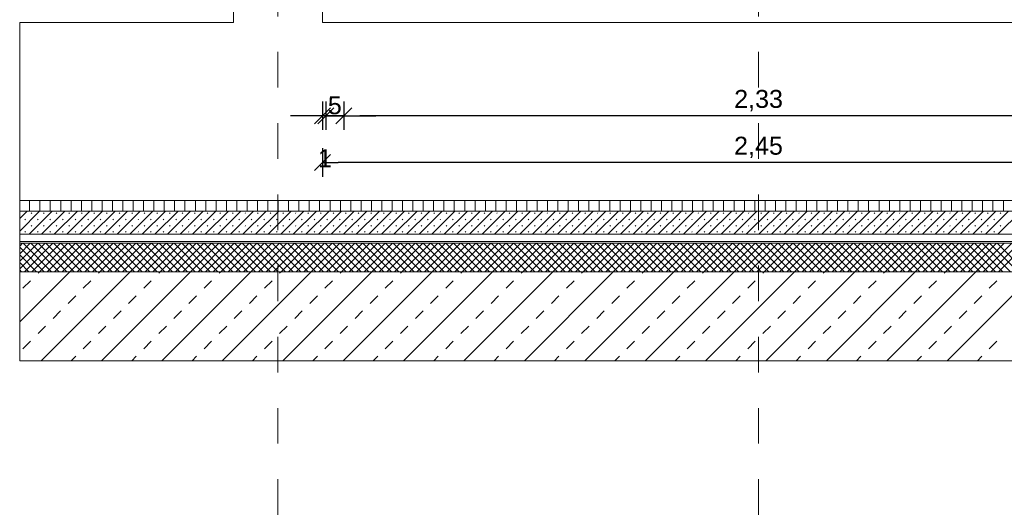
# Model space of a CAD drawing. Header units: metres. Extents: x 69 to 122.5, y -21.4 to -4.6.
# Tile 144 of 250: x 71.4 to 74.2, y -10.8 to -9.5. Entities that reach past the tile are written whole.
import ezdxf

# ---------------------------------------------------------------- set-up
doc = ezdxf.new("R2010")
doc.units = ezdxf.units.M
doc.header["$LTSCALE"] = 0.02
doc.linetypes.add('Dash Style-25', pattern=[1.2, 0.4, -0.8])
doc.layers.get('0').update_dxf_attribs({"lineweight": 25})
for name, color, linetype, lineweight in [('013_Beton und Stahlbetonarbeiten-330 Außenwände', 7, 'Continuous', 25), ('013_Beton und Stahlbetonarbeiten-allg.', 7, 'Continuous', 13), ('025_Estricharbeiten-350 Dämmung', 7, 'Continuous', 9), ('025_Estricharbeiten-350 Estrich', 7, 'Continuous', 9), ('025_Estricharbeiten-350 FbHz', 7, 'Continuous', 9), ('028_Parkettarbeiten-350 Stäbchenparkett', 7, 'Continuous', 9), ('032_Metallarbeiten-Bemassung 1_20', 7, 'Continuous', 9), ('032_Metallarbeiten-Fenster', 7, 'Continuous', 5)]:
    doc.layers.add(name, color=color, linetype=linetype, lineweight=lineweight)
doc.styles.add('Arial', font='arial.ttf')

msp = doc.modelspace()

# ---------------------------------------------------------------- linework, layer by layer
at = {"color": 0, "linetype": 'Continuous', "lineweight": 15}
for p, q in [((72.2675, -9.7175), (72.2225, -9.7625)), ((72.2325, -9.7625), (72.2775, -9.7175)), ((72.2775, -9.7175), (72.2325, -9.7625)), ((72.2825, -9.7625), (72.3275, -9.7175)), ((72.2825, -9.7625), (72.3275, -9.7175)), ((72.2225, -9.8939), (72.2675, -9.849))]:
    msp.add_line(p, q, dxfattribs=at)
at = {"color": 0, "linetype": 'ByBlock', "lineweight": -2}
for p, q in [((72.245, -9.74), (72.2001, -9.74)), ((72.255, -9.74), (72.2101, -9.74)), ((72.255, -9.74), (72.2999, -9.74)), ((72.305, -9.74), (72.3499, -9.74)), ((72.305, -9.74), (72.3499, -9.74)), ((72.245, -9.8715), (72.2899, -9.8715))]:
    msp.add_line(p, q, dxfattribs=at)
at = {"layer": '013_Beton und Stahlbetonarbeiten-330 Außenwände', "lineweight": 18}
for points in [[(71.3946, -9.4781), (71.3946, -10.1781), (75.5575, -10.1781), (75.5575, -9.4781), (74.945, -9.4781), (74.945, -6.9781), (75.5575, -6.9781), (75.5575, -6.7281), (71.3946, -6.7281), (71.3946, -6.9781), (71.995, -6.9781), (71.995, -9.4781)], [(74.695, -9.4781), (72.245, -9.4781), (72.245, -6.9781), (74.695, -6.9781)]]:
    msp.add_lwpolyline(points, close=True, dxfattribs=at)
at = {"layer": '013_Beton und Stahlbetonarbeiten-allg.', "color": 251, "linetype": 'Continuous', "lineweight": 5, "true_color": 0x555555}
for p, q in [((71.5351, -10.1781), (71.3946, -10.3186)), ((71.7048, -10.1781), (71.4548, -10.4281)), ((71.8745, -10.1781), (71.6245, -10.4281)), ((72.0442, -10.1781), (71.7942, -10.4281)), ((72.2139, -10.1781), (71.9639, -10.4281)), ((72.3836, -10.1781), (72.1336, -10.4281)), ((72.5533, -10.1781), (72.3033, -10.4281)), ((72.7231, -10.1781), (72.4731, -10.4281)), ((72.8928, -10.1781), (72.6428, -10.4281)), ((73.0625, -10.1781), (72.8125, -10.4281)), ((73.2322, -10.1781), (72.9822, -10.4281)), ((73.4019, -10.1781), (73.1519, -10.4281)), ((73.5716, -10.1781), (73.3216, -10.4281)), ((73.7413, -10.1781), (73.4913, -10.4281)), ((73.911, -10.1781), (73.661, -10.4281)), ((74.0807, -10.1781), (73.8307, -10.4281)), ((74.2504, -10.1781), (74.0004, -10.4281))]:
    msp.add_line(p, q, dxfattribs=at)
at = {"layer": '013_Beton und Stahlbetonarbeiten-allg.', "color": 251, "linetype": 'Continuous', "lineweight": 9, "true_color": 0x555555}
for p, q in [((71.4461, -10.1823), (71.4503, -10.1781)), ((71.6158, -10.1823), (71.62, -10.1781)), ((71.7855, -10.1823), (71.7897, -10.1781)), ((71.9552, -10.1823), (71.9594, -10.1781)), ((72.1249, -10.1823), (72.1291, -10.1781)), ((72.2946, -10.1823), (72.2988, -10.1781)), ((72.4643, -10.1823), (72.4685, -10.1781)), ((72.634, -10.1823), (72.6382, -10.1781)), ((72.8037, -10.1823), (72.8079, -10.1781)), ((72.9734, -10.1823), (72.9776, -10.1781)), ((73.1431, -10.1823), (73.1473, -10.1781)), ((73.3128, -10.1823), (73.317, -10.1781)), ((73.4825, -10.1823), (73.4867, -10.1781)), ((73.6522, -10.1823), (73.6564, -10.1781)), ((73.8219, -10.1823), (73.8261, -10.1781)), ((73.9917, -10.1823), (73.9958, -10.1781)), ((71.4036, -10.2248), (71.4249, -10.2036)), ((71.5733, -10.2248), (71.5946, -10.2036)), ((71.7431, -10.2248), (71.7643, -10.2036)), ((71.9128, -10.2248), (71.934, -10.2036)), ((72.0825, -10.2248), (72.1037, -10.2036)), ((72.2522, -10.2248), (72.2734, -10.2036)), ((72.4219, -10.2248), (72.4431, -10.2036)), ((72.5916, -10.2248), (72.6128, -10.2036)), ((72.7613, -10.2248), (72.7825, -10.2036)), ((72.931, -10.2248), (72.9522, -10.2036)), ((73.1007, -10.2248), (73.1219, -10.2036)), ((73.2704, -10.2248), (73.2916, -10.2036)), ((73.4401, -10.2248), (73.4613, -10.2036)), ((73.6098, -10.2248), (73.631, -10.2036)), ((73.7795, -10.2248), (73.8007, -10.2036)), ((73.9492, -10.2248), (73.9704, -10.2036)), ((74.1189, -10.2248), (74.1401, -10.2036)), ((71.5309, -10.2672), (71.5521, -10.246)), ((71.7006, -10.2672), (71.7218, -10.246)), ((71.8703, -10.2672), (71.8915, -10.246)), ((72.04, -10.2672), (72.0613, -10.246)), ((72.2097, -10.2672), (72.231, -10.246)), ((72.3795, -10.2672), (72.4007, -10.246)), ((72.5492, -10.2672), (72.5704, -10.246)), ((72.7189, -10.2672), (72.7401, -10.246)), ((72.8886, -10.2672), (72.9098, -10.246)), ((73.0583, -10.2672), (73.0795, -10.246)), ((73.228, -10.2672), (73.2492, -10.246)), ((73.3977, -10.2672), (73.4189, -10.246)), ((73.5674, -10.2672), (73.5886, -10.246)), ((73.7371, -10.2672), (73.7583, -10.246)), ((73.9068, -10.2672), (73.928, -10.246)), ((74.0765, -10.2672), (74.0977, -10.246)), ((71.4885, -10.3096), (71.5097, -10.2884)), ((71.6582, -10.3096), (71.6794, -10.2884)), ((71.8279, -10.3096), (71.8491, -10.2884)), ((71.9976, -10.3096), (72.0188, -10.2884)), ((72.1673, -10.3096), (72.1885, -10.2884)), ((72.337, -10.3096), (72.3582, -10.2884)), ((72.5067, -10.3096), (72.5279, -10.2884)), ((72.6764, -10.3096), (72.6976, -10.2884)), ((72.8461, -10.3096), (72.8674, -10.2884)), ((73.0158, -10.3096), (73.0371, -10.2884)), ((73.1856, -10.3096), (73.2068, -10.2884)), ((73.3553, -10.3096), (73.3765, -10.2884)), ((73.525, -10.3096), (73.5462, -10.2884)), ((73.6947, -10.3096), (73.7159, -10.2884)), ((73.8644, -10.3096), (73.8856, -10.2884)), ((74.0341, -10.3096), (74.0553, -10.2884)), ((71.4461, -10.352), (71.4673, -10.3308)), ((71.6158, -10.352), (71.637, -10.3308)), ((71.7855, -10.352), (71.8067, -10.3308)), ((71.9552, -10.352), (71.9764, -10.3308)), ((72.1249, -10.352), (72.1461, -10.3308)), ((72.2946, -10.352), (72.3158, -10.3308)), ((72.4643, -10.352), (72.4855, -10.3308)), ((72.634, -10.352), (72.6552, -10.3308)), ((72.8037, -10.352), (72.8249, -10.3308)), ((72.9734, -10.352), (72.9946, -10.3308)), ((73.1431, -10.352), (73.1643, -10.3308)), ((73.3128, -10.352), (73.334, -10.3308)), ((73.4825, -10.352), (73.5037, -10.3308)), ((73.6522, -10.352), (73.6735, -10.3308)), ((73.8219, -10.352), (73.8432, -10.3308)), ((73.9917, -10.352), (74.0129, -10.3308)), ((71.4036, -10.3945), (71.4249, -10.3733)), ((71.5733, -10.3945), (71.5946, -10.3733)), ((71.7431, -10.3945), (71.7643, -10.3733)), ((71.9128, -10.3945), (71.934, -10.3733)), ((72.0825, -10.3945), (72.1037, -10.3733)), ((72.2522, -10.3945), (72.2734, -10.3733)), ((72.4219, -10.3945), (72.4431, -10.3733)), ((72.5916, -10.3945), (72.6128, -10.3733)), ((72.7613, -10.3945), (72.7825, -10.3733)), ((72.931, -10.3945), (72.9522, -10.3733)), ((73.1007, -10.3945), (73.1219, -10.3733)), ((73.2704, -10.3945), (73.2916, -10.3733)), ((73.4401, -10.3945), (73.4613, -10.3733)), ((73.6098, -10.3945), (73.631, -10.3733)), ((73.7795, -10.3945), (73.8007, -10.3733)), ((73.9492, -10.3945), (73.9704, -10.3733)), ((74.1189, -10.3945), (74.1401, -10.3733)), ((71.5397, -10.4281), (71.5521, -10.4157)), ((71.7094, -10.4281), (71.7218, -10.4157)), ((71.8791, -10.4281), (71.8915, -10.4157)), ((72.0488, -10.4281), (72.0613, -10.4157)), ((72.2185, -10.4281), (72.231, -10.4157)), ((72.3882, -10.4281), (72.4007, -10.4157)), ((72.5579, -10.4281), (72.5704, -10.4157)), ((72.7276, -10.4281), (72.7401, -10.4157)), ((72.8973, -10.4281), (72.9098, -10.4157)), ((73.067, -10.4281), (73.0795, -10.4157)), ((73.2367, -10.4281), (73.2492, -10.4157)), ((73.4064, -10.4281), (73.4189, -10.4157)), ((73.5761, -10.4281), (73.5886, -10.4157)), ((73.7458, -10.4281), (73.7583, -10.4157)), ((73.9156, -10.4281), (73.928, -10.4157)), ((74.0853, -10.4281), (74.0977, -10.4157))]:
    msp.add_line(p, q, dxfattribs=at)
at = {"layer": '013_Beton und Stahlbetonarbeiten-allg.', "color": 7, "linetype": 'Continuous', "lineweight": 18}
msp.add_lwpolyline([(71.3946, -10.1781), (71.3946, -10.4281), (75.5575, -10.4281), (75.5575, -10.1781)], close=True, dxfattribs=at)
at = {"layer": '025_Estricharbeiten-350 Dämmung', "color": 9, "linetype": 'Continuous', "lineweight": 5, "true_color": 0xb9b9b9}
for p, q in [((71.4666, -10.0981), (71.3946, -10.1701)), ((71.4454, -10.0981), (71.3946, -10.1489)), ((71.4242, -10.0981), (71.3946, -10.1277)), ((71.403, -10.0981), (71.3946, -10.1065)), ((71.3946, -10.1097), (71.4631, -10.1781)), ((71.4043, -10.0981), (71.4843, -10.1781)), ((71.4878, -10.0981), (71.4078, -10.1781)), ((71.4255, -10.0981), (71.5055, -10.1781)), ((71.509, -10.0981), (71.429, -10.1781)), ((71.4467, -10.0981), (71.5267, -10.1781)), ((71.5303, -10.0981), (71.4503, -10.1781)), ((71.4679, -10.0981), (71.5479, -10.1781)), ((71.5515, -10.0981), (71.4715, -10.1781)), ((71.4892, -10.0981), (71.5692, -10.1781)), ((71.5727, -10.0981), (71.4927, -10.1781)), ((71.5104, -10.0981), (71.5904, -10.1781)), ((71.5939, -10.0981), (71.5139, -10.1781)), ((71.5316, -10.0981), (71.6116, -10.1781)), ((71.6151, -10.0981), (71.5351, -10.1781)), ((71.5528, -10.0981), (71.6328, -10.1781)), ((71.6363, -10.0981), (71.5563, -10.1781)), ((71.574, -10.0981), (71.654, -10.1781)), ((71.6575, -10.0981), (71.5775, -10.1781)), ((71.5952, -10.0981), (71.6752, -10.1781)), ((71.6788, -10.0981), (71.5988, -10.1781)), ((71.6164, -10.0981), (71.6964, -10.1781)), ((71.7, -10.0981), (71.62, -10.1781)), ((71.6376, -10.0981), (71.7176, -10.1781)), ((71.7212, -10.0981), (71.6412, -10.1781)), ((71.6589, -10.0981), (71.7389, -10.1781)), ((71.7424, -10.0981), (71.6624, -10.1781)), ((71.6801, -10.0981), (71.7601, -10.1781)), ((71.7636, -10.0981), (71.6836, -10.1781)), ((71.7013, -10.0981), (71.7813, -10.1781)), ((71.7848, -10.0981), (71.7048, -10.1781)), ((71.7225, -10.0981), (71.8025, -10.1781)), ((71.806, -10.0981), (71.726, -10.1781)), ((71.7437, -10.0981), (71.8237, -10.1781)), ((71.8272, -10.0981), (71.7472, -10.1781)), ((71.7649, -10.0981), (71.8449, -10.1781)), ((71.8485, -10.0981), (71.7685, -10.1781)), ((71.7861, -10.0981), (71.8661, -10.1781)), ((71.8697, -10.0981), (71.7897, -10.1781)), ((71.8074, -10.0981), (71.8874, -10.1781)), ((71.8909, -10.0981), (71.8109, -10.1781)), ((71.8286, -10.0981), (71.9086, -10.1781)), ((71.9121, -10.0981), (71.8321, -10.1781)), ((71.8498, -10.0981), (71.9298, -10.1781)), ((71.9333, -10.0981), (71.8533, -10.1781)), ((71.871, -10.0981), (71.951, -10.1781)), ((71.9545, -10.0981), (71.8745, -10.1781)), ((71.8922, -10.0981), (71.9722, -10.1781)), ((71.9757, -10.0981), (71.8957, -10.1781)), ((71.9134, -10.0981), (71.9934, -10.1781)), ((71.997, -10.0981), (71.917, -10.1781)), ((71.9346, -10.0981), (72.0146, -10.1781)), ((72.0182, -10.0981), (71.9382, -10.1781)), ((71.9558, -10.0981), (72.0358, -10.1781)), ((72.0394, -10.0981), (71.9594, -10.1781)), ((71.9771, -10.0981), (72.0571, -10.1781)), ((72.0606, -10.0981), (71.9806, -10.1781)), ((71.9983, -10.0981), (72.0783, -10.1781)), ((72.0818, -10.0981), (72.0018, -10.1781)), ((72.0195, -10.0981), (72.0995, -10.1781)), ((72.103, -10.0981), (72.023, -10.1781)), ((72.0407, -10.0981), (72.1207, -10.1781)), ((72.1242, -10.0981), (72.0442, -10.1781)), ((72.0619, -10.0981), (72.1419, -10.1781)), ((72.1454, -10.0981), (72.0654, -10.1781)), ((72.0831, -10.0981), (72.1631, -10.1781)), ((72.1667, -10.0981), (72.0867, -10.1781)), ((72.1043, -10.0981), (72.1843, -10.1781)), ((72.1879, -10.0981), (72.1079, -10.1781)), ((72.1256, -10.0981), (72.2056, -10.1781)), ((72.2091, -10.0981), (72.1291, -10.1781)), ((72.1468, -10.0981), (72.2268, -10.1781)), ((72.2303, -10.0981), (72.1503, -10.1781)), ((72.168, -10.0981), (72.248, -10.1781)), ((72.2515, -10.0981), (72.1715, -10.1781)), ((72.1892, -10.0981), (72.2692, -10.1781)), ((72.2727, -10.0981), (72.1927, -10.1781)), ((72.2104, -10.0981), (72.2904, -10.1781)), ((72.2939, -10.0981), (72.2139, -10.1781)), ((72.2316, -10.0981), (72.3116, -10.1781)), ((72.3152, -10.0981), (72.2352, -10.1781)), ((72.2528, -10.0981), (72.3328, -10.1781)), ((72.3364, -10.0981), (72.2564, -10.1781)), ((72.274, -10.0981), (72.354, -10.1781)), ((72.3576, -10.0981), (72.2776, -10.1781)), ((72.2953, -10.0981), (72.3753, -10.1781)), ((72.3788, -10.0981), (72.2988, -10.1781)), ((72.3165, -10.0981), (72.3965, -10.1781)), ((72.4, -10.0981), (72.32, -10.1781)), ((72.3377, -10.0981), (72.4177, -10.1781)), ((72.4212, -10.0981), (72.3412, -10.1781)), ((72.3589, -10.0981), (72.4389, -10.1781)), ((72.4424, -10.0981), (72.3624, -10.1781)), ((72.3801, -10.0981), (72.4601, -10.1781)), ((72.4636, -10.0981), (72.3836, -10.1781)), ((72.4013, -10.0981), (72.4813, -10.1781)), ((72.4849, -10.0981), (72.4049, -10.1781)), ((72.4225, -10.0981), (72.5025, -10.1781)), ((72.5061, -10.0981), (72.4261, -10.1781)), ((72.4437, -10.0981), (72.5237, -10.1781)), ((72.5273, -10.0981), (72.4473, -10.1781)), ((72.465, -10.0981), (72.545, -10.1781)), ((72.5485, -10.0981), (72.4685, -10.1781)), ((72.4862, -10.0981), (72.5662, -10.1781)), ((72.5697, -10.0981), (72.4897, -10.1781)), ((72.5074, -10.0981), (72.5874, -10.1781)), ((72.5909, -10.0981), (72.5109, -10.1781)), ((72.5286, -10.0981), (72.6086, -10.1781)), ((72.6121, -10.0981), (72.5321, -10.1781)), ((72.5498, -10.0981), (72.6298, -10.1781)), ((72.6333, -10.0981), (72.5533, -10.1781)), ((72.571, -10.0981), (72.651, -10.1781)), ((72.6546, -10.0981), (72.5746, -10.1781)), ((72.5922, -10.0981), (72.6722, -10.1781)), ((72.6758, -10.0981), (72.5958, -10.1781)), ((72.6135, -10.0981), (72.6935, -10.1781)), ((72.697, -10.0981), (72.617, -10.1781)), ((72.6347, -10.0981), (72.7147, -10.1781)), ((72.7182, -10.0981), (72.6382, -10.1781)), ((72.6559, -10.0981), (72.7359, -10.1781)), ((72.7394, -10.0981), (72.6594, -10.1781)), ((72.6771, -10.0981), (72.7571, -10.1781)), ((72.7606, -10.0981), (72.6806, -10.1781)), ((72.6983, -10.0981), (72.7783, -10.1781)), ((72.7818, -10.0981), (72.7018, -10.1781)), ((72.7195, -10.0981), (72.7995, -10.1781)), ((72.8031, -10.0981), (72.7231, -10.1781)), ((72.7407, -10.0981), (72.8207, -10.1781)), ((72.8243, -10.0981), (72.7443, -10.1781)), ((72.7619, -10.0981), (72.8419, -10.1781)), ((72.8455, -10.0981), (72.7655, -10.1781)), ((72.7832, -10.0981), (72.8632, -10.1781)), ((72.8667, -10.0981), (72.7867, -10.1781)), ((72.8044, -10.0981), (72.8844, -10.1781)), ((72.8879, -10.0981), (72.8079, -10.1781)), ((72.8256, -10.0981), (72.9056, -10.1781)), ((72.9091, -10.0981), (72.8291, -10.1781)), ((72.8468, -10.0981), (72.9268, -10.1781)), ((72.9303, -10.0981), (72.8503, -10.1781)), ((72.868, -10.0981), (72.948, -10.1781)), ((72.9515, -10.0981), (72.8715, -10.1781)), ((72.8892, -10.0981), (72.9692, -10.1781)), ((72.9728, -10.0981), (72.8928, -10.1781)), ((72.9104, -10.0981), (72.9904, -10.1781)), ((72.994, -10.0981), (72.914, -10.1781)), ((72.9317, -10.0981), (73.0117, -10.1781)), ((73.0152, -10.0981), (72.9352, -10.1781)), ((72.9529, -10.0981), (73.0329, -10.1781)), ((73.0364, -10.0981), (72.9564, -10.1781)), ((72.9741, -10.0981), (73.0541, -10.1781)), ((73.0576, -10.0981), (72.9776, -10.1781)), ((72.9953, -10.0981), (73.0753, -10.1781)), ((73.0788, -10.0981), (72.9988, -10.1781)), ((73.0165, -10.0981), (73.0965, -10.1781)), ((73.1, -10.0981), (73.02, -10.1781)), ((73.0377, -10.0981), (73.1177, -10.1781)), ((73.1213, -10.0981), (73.0413, -10.1781)), ((73.0589, -10.0981), (73.1389, -10.1781)), ((73.1425, -10.0981), (73.0625, -10.1781)), ((73.0801, -10.0981), (73.1601, -10.1781)), ((73.1637, -10.0981), (73.0837, -10.1781)), ((73.1014, -10.0981), (73.1814, -10.1781)), ((73.1849, -10.0981), (73.1049, -10.1781)), ((73.1226, -10.0981), (73.2026, -10.1781)), ((73.2061, -10.0981), (73.1261, -10.1781)), ((73.1438, -10.0981), (73.2238, -10.1781)), ((73.2273, -10.0981), (73.1473, -10.1781)), ((73.165, -10.0981), (73.245, -10.1781)), ((73.2485, -10.0981), (73.1685, -10.1781)), ((73.1862, -10.0981), (73.2662, -10.1781)), ((73.2697, -10.0981), (73.1897, -10.1781)), ((73.2074, -10.0981), (73.2874, -10.1781)), ((73.291, -10.0981), (73.211, -10.1781)), ((73.2286, -10.0981), (73.3086, -10.1781)), ((73.3122, -10.0981), (73.2322, -10.1781)), ((73.2499, -10.0981), (73.3299, -10.1781)), ((73.3334, -10.0981), (73.2534, -10.1781)), ((73.2711, -10.0981), (73.3511, -10.1781)), ((73.3546, -10.0981), (73.2746, -10.1781)), ((73.2923, -10.0981), (73.3723, -10.1781)), ((73.3758, -10.0981), (73.2958, -10.1781)), ((73.3135, -10.0981), (73.3935, -10.1781)), ((73.397, -10.0981), (73.317, -10.1781)), ((73.3347, -10.0981), (73.4147, -10.1781)), ((73.4182, -10.0981), (73.3382, -10.1781)), ((73.3559, -10.0981), (73.4359, -10.1781)), ((73.4395, -10.0981), (73.3595, -10.1781)), ((73.3771, -10.0981), (73.4571, -10.1781)), ((73.4607, -10.0981), (73.3807, -10.1781)), ((73.3983, -10.0981), (73.4783, -10.1781)), ((73.4819, -10.0981), (73.4019, -10.1781)), ((73.4196, -10.0981), (73.4996, -10.1781)), ((73.5031, -10.0981), (73.4231, -10.1781)), ((73.4408, -10.0981), (73.5208, -10.1781)), ((73.5243, -10.0981), (73.4443, -10.1781)), ((73.462, -10.0981), (73.542, -10.1781)), ((73.5455, -10.0981), (73.4655, -10.1781)), ((73.4832, -10.0981), (73.5632, -10.1781)), ((73.5667, -10.0981), (73.4867, -10.1781)), ((73.5044, -10.0981), (73.5844, -10.1781)), ((73.5879, -10.0981), (73.5079, -10.1781)), ((73.5256, -10.0981), (73.6056, -10.1781)), ((73.6092, -10.0981), (73.5292, -10.1781)), ((73.5468, -10.0981), (73.6268, -10.1781)), ((73.6304, -10.0981), (73.5504, -10.1781)), ((73.568, -10.0981), (73.648, -10.1781)), ((73.6516, -10.0981), (73.5716, -10.1781)), ((73.5893, -10.0981), (73.6693, -10.1781)), ((73.6728, -10.0981), (73.5928, -10.1781)), ((73.6105, -10.0981), (73.6905, -10.1781)), ((73.694, -10.0981), (73.614, -10.1781)), ((73.6317, -10.0981), (73.7117, -10.1781)), ((73.7152, -10.0981), (73.6352, -10.1781)), ((73.6529, -10.0981), (73.7329, -10.1781)), ((73.7364, -10.0981), (73.6564, -10.1781)), ((73.6741, -10.0981), (73.7541, -10.1781)), ((73.7576, -10.0981), (73.6776, -10.1781)), ((73.6953, -10.0981), (73.7753, -10.1781)), ((73.7789, -10.0981), (73.6989, -10.1781)), ((73.7165, -10.0981), (73.7965, -10.1781)), ((73.8001, -10.0981), (73.7201, -10.1781)), ((73.7378, -10.0981), (73.8178, -10.1781)), ((73.8213, -10.0981), (73.7413, -10.1781)), ((73.759, -10.0981), (73.839, -10.1781)), ((73.8425, -10.0981), (73.7625, -10.1781)), ((73.7802, -10.0981), (73.8602, -10.1781)), ((73.8637, -10.0981), (73.7837, -10.1781)), ((73.8014, -10.0981), (73.8814, -10.1781)), ((73.8849, -10.0981), (73.8049, -10.1781)), ((73.8226, -10.0981), (73.9026, -10.1781)), ((73.9061, -10.0981), (73.8261, -10.1781)), ((73.8438, -10.0981), (73.9238, -10.1781)), ((73.9274, -10.0981), (73.8474, -10.1781)), ((73.865, -10.0981), (73.945, -10.1781)), ((73.9486, -10.0981), (73.8686, -10.1781)), ((73.8862, -10.0981), (73.9662, -10.1781)), ((73.9698, -10.0981), (73.8898, -10.1781)), ((73.9075, -10.0981), (73.9875, -10.1781)), ((73.991, -10.0981), (73.911, -10.1781)), ((73.9287, -10.0981), (74.0087, -10.1781)), ((74.0122, -10.0981), (73.9322, -10.1781)), ((73.9499, -10.0981), (74.0299, -10.1781)), ((74.0334, -10.0981), (73.9534, -10.1781)), ((73.9711, -10.0981), (74.0511, -10.1781)), ((74.0546, -10.0981), (73.9746, -10.1781)), ((73.9923, -10.0981), (74.0723, -10.1781)), ((74.0758, -10.0981), (73.9958, -10.1781)), ((74.0135, -10.0981), (74.0935, -10.1781)), ((74.0971, -10.0981), (74.0171, -10.1781)), ((74.0347, -10.0981), (74.1147, -10.1781)), ((74.1183, -10.0981), (74.0383, -10.1781)), ((74.056, -10.0981), (74.136, -10.1781)), ((74.1395, -10.0981), (74.0595, -10.1781)), ((74.0772, -10.0981), (74.1572, -10.1781)), ((74.1607, -10.0981), (74.0807, -10.1781)), ((74.0984, -10.0981), (74.1784, -10.1781)), ((74.1819, -10.0981), (74.1019, -10.1781)), ((74.1196, -10.0981), (74.1996, -10.1781)), ((74.2031, -10.0981), (74.1231, -10.1781)), ((74.1408, -10.0981), (74.2208, -10.1781)), ((74.2243, -10.0981), (74.1443, -10.1781)), ((71.3946, -10.1309), (71.4419, -10.1781)), ((71.3946, -10.1521), (71.4207, -10.1781)), ((71.3946, -10.1733), (71.3994, -10.1781))]:
    msp.add_line(p, q, dxfattribs=at)
at = {"layer": '025_Estricharbeiten-350 Dämmung'}
msp.add_lwpolyline([(71.3946, -10.0981), (71.3946, -10.1781), (75.5575, -10.1781), (75.5575, -10.0981)], close=True, dxfattribs=at)
at = {"layer": '025_Estricharbeiten-350 Estrich', "color": 251, "linetype": 'Continuous', "lineweight": 9, "true_color": 0x555555}
for p, q in [((71.3946, -10.0287), (71.4152, -10.0081)), ((71.3946, -10.0641), (71.4506, -10.0081)), ((71.4209, -10.0731), (71.4859, -10.0081)), ((71.4266, -10.0144), (71.4284, -10.0126)), ((71.4563, -10.0731), (71.5213, -10.0081)), ((71.462, -10.0144), (71.4637, -10.0126)), ((71.4916, -10.0731), (71.5566, -10.0081)), ((71.4973, -10.0144), (71.4991, -10.0126)), ((71.527, -10.0731), (71.592, -10.0081)), ((71.5327, -10.0144), (71.5345, -10.0126)), ((71.5623, -10.0731), (71.6273, -10.0081)), ((71.568, -10.0144), (71.5698, -10.0126)), ((71.5977, -10.0731), (71.6627, -10.0081)), ((71.6034, -10.0144), (71.6052, -10.0126)), ((71.633, -10.0731), (71.698, -10.0081)), ((71.6388, -10.0144), (71.6405, -10.0126)), ((71.6684, -10.0731), (71.7334, -10.0081)), ((71.6741, -10.0144), (71.6759, -10.0126)), ((71.7038, -10.0731), (71.7688, -10.0081)), ((71.7095, -10.0144), (71.7112, -10.0126)), ((71.7391, -10.0731), (71.8041, -10.0081)), ((71.7448, -10.0144), (71.7466, -10.0126)), ((71.7745, -10.0731), (71.8395, -10.0081)), ((71.7802, -10.0144), (71.7819, -10.0126)), ((71.8098, -10.0731), (71.8748, -10.0081)), ((71.8155, -10.0144), (71.8173, -10.0126)), ((71.8452, -10.0731), (71.9102, -10.0081)), ((71.8509, -10.0144), (71.8527, -10.0126)), ((71.8805, -10.0731), (71.9455, -10.0081)), ((71.8862, -10.0144), (71.888, -10.0126)), ((71.9159, -10.0731), (71.9809, -10.0081)), ((71.9216, -10.0144), (71.9234, -10.0126)), ((71.9512, -10.0731), (72.0162, -10.0081)), ((71.957, -10.0144), (71.9587, -10.0126)), ((71.9866, -10.0731), (72.0516, -10.0081)), ((71.9923, -10.0144), (71.9941, -10.0126)), ((72.022, -10.0731), (72.087, -10.0081)), ((72.0277, -10.0144), (72.0294, -10.0126)), ((72.0573, -10.0731), (72.1223, -10.0081)), ((72.063, -10.0144), (72.0648, -10.0126)), ((72.0927, -10.0731), (72.1577, -10.0081)), ((72.0984, -10.0144), (72.1001, -10.0126)), ((72.128, -10.0731), (72.193, -10.0081)), ((72.1337, -10.0144), (72.1355, -10.0126)), ((72.1634, -10.0731), (72.2284, -10.0081)), ((72.1691, -10.0144), (72.1709, -10.0126)), ((72.1987, -10.0731), (72.2637, -10.0081)), ((72.2044, -10.0144), (72.2062, -10.0126)), ((72.2341, -10.0731), (72.2991, -10.0081)), ((72.2398, -10.0144), (72.2416, -10.0126)), ((72.2694, -10.0731), (72.3344, -10.0081)), ((72.2752, -10.0144), (72.2769, -10.0126)), ((72.3048, -10.0731), (72.3698, -10.0081)), ((72.3105, -10.0144), (72.3123, -10.0126)), ((72.3402, -10.0731), (72.4052, -10.0081)), ((72.3459, -10.0144), (72.3476, -10.0126)), ((72.3755, -10.0731), (72.4405, -10.0081)), ((72.3812, -10.0144), (72.383, -10.0126)), ((72.4109, -10.0731), (72.4759, -10.0081)), ((72.4166, -10.0144), (72.4183, -10.0126)), ((72.4462, -10.0731), (72.5112, -10.0081)), ((72.4519, -10.0144), (72.4537, -10.0126)), ((72.4816, -10.0731), (72.5466, -10.0081)), ((72.4873, -10.0144), (72.4891, -10.0126)), ((72.5169, -10.0731), (72.5819, -10.0081)), ((72.5226, -10.0144), (72.5244, -10.0126)), ((72.5523, -10.0731), (72.6173, -10.0081)), ((72.558, -10.0144), (72.5598, -10.0126)), ((72.5876, -10.0731), (72.6526, -10.0081)), ((72.5933, -10.0144), (72.5951, -10.0126)), ((72.623, -10.0731), (72.688, -10.0081)), ((72.6287, -10.0144), (72.6305, -10.0126)), ((72.6583, -10.0731), (72.7233, -10.0081)), ((72.6641, -10.0144), (72.6658, -10.0126)), ((72.6937, -10.0731), (72.7587, -10.0081)), ((72.6994, -10.0144), (72.7012, -10.0126)), ((72.7291, -10.0731), (72.7941, -10.0081)), ((72.7348, -10.0144), (72.7365, -10.0126)), ((72.7644, -10.0731), (72.8294, -10.0081)), ((72.7701, -10.0144), (72.7719, -10.0126)), ((72.7998, -10.0731), (72.8648, -10.0081)), ((72.8055, -10.0144), (72.8072, -10.0126)), ((72.8351, -10.0731), (72.9001, -10.0081)), ((72.8408, -10.0144), (72.8426, -10.0126)), ((72.8705, -10.0731), (72.9355, -10.0081)), ((72.8762, -10.0144), (72.878, -10.0126)), ((72.9058, -10.0731), (72.9708, -10.0081)), ((72.9115, -10.0144), (72.9133, -10.0126)), ((72.9412, -10.0731), (73.0062, -10.0081)), ((72.9469, -10.0144), (72.9487, -10.0126)), ((72.9765, -10.0731), (73.0415, -10.0081)), ((72.9823, -10.0144), (72.984, -10.0126)), ((73.0119, -10.0731), (73.0769, -10.0081)), ((73.0176, -10.0144), (73.0194, -10.0126)), ((73.0473, -10.0731), (73.1123, -10.0081)), ((73.053, -10.0144), (73.0547, -10.0126)), ((73.0826, -10.0731), (73.1476, -10.0081)), ((73.0883, -10.0144), (73.0901, -10.0126)), ((73.118, -10.0731), (73.183, -10.0081)), ((73.1237, -10.0144), (73.1254, -10.0126)), ((73.1533, -10.0731), (73.2183, -10.0081)), ((73.159, -10.0144), (73.1608, -10.0126)), ((73.1887, -10.0731), (73.2537, -10.0081)), ((73.1944, -10.0144), (73.1962, -10.0126)), ((73.224, -10.0731), (73.289, -10.0081)), ((73.2297, -10.0144), (73.2315, -10.0126)), ((73.2594, -10.0731), (73.3244, -10.0081)), ((73.2651, -10.0144), (73.2669, -10.0126)), ((73.2947, -10.0731), (73.3597, -10.0081)), ((73.3005, -10.0144), (73.3022, -10.0126)), ((73.3301, -10.0731), (73.3951, -10.0081)), ((73.3358, -10.0144), (73.3376, -10.0126)), ((73.3655, -10.0731), (73.4305, -10.0081)), ((73.3712, -10.0144), (73.3729, -10.0126)), ((73.4008, -10.0731), (73.4658, -10.0081)), ((73.4065, -10.0144), (73.4083, -10.0126)), ((73.4362, -10.0731), (73.5012, -10.0081)), ((73.4419, -10.0144), (73.4436, -10.0126)), ((73.4715, -10.0731), (73.5365, -10.0081)), ((73.4772, -10.0144), (73.479, -10.0126)), ((73.5069, -10.0731), (73.5719, -10.0081)), ((73.5126, -10.0144), (73.5144, -10.0126)), ((73.5422, -10.0731), (73.6072, -10.0081)), ((73.5479, -10.0144), (73.5497, -10.0126)), ((73.5776, -10.0731), (73.6426, -10.0081)), ((73.5833, -10.0144), (73.5851, -10.0126)), ((73.6129, -10.0731), (73.6779, -10.0081)), ((73.6187, -10.0144), (73.6204, -10.0126)), ((73.6483, -10.0731), (73.7133, -10.0081)), ((73.654, -10.0144), (73.6558, -10.0126)), ((73.6837, -10.0731), (73.7487, -10.0081)), ((73.6894, -10.0144), (73.6911, -10.0126)), ((73.719, -10.0731), (73.784, -10.0081)), ((73.7247, -10.0144), (73.7265, -10.0126)), ((73.7544, -10.0731), (73.8194, -10.0081)), ((73.7601, -10.0144), (73.7618, -10.0126)), ((73.7897, -10.0731), (73.8547, -10.0081)), ((73.7954, -10.0144), (73.7972, -10.0126)), ((73.8251, -10.0731), (73.8901, -10.0081)), ((73.8308, -10.0144), (73.8326, -10.0126)), ((73.8604, -10.0731), (73.9254, -10.0081)), ((73.8661, -10.0144), (73.8679, -10.0126)), ((73.8958, -10.0731), (73.9608, -10.0081)), ((73.9015, -10.0144), (73.9033, -10.0126)), ((73.9311, -10.0731), (73.9961, -10.0081)), ((73.9369, -10.0144), (73.9386, -10.0126)), ((73.9665, -10.0731), (74.0315, -10.0081)), ((73.9722, -10.0144), (73.974, -10.0126)), ((74.0019, -10.0731), (74.0669, -10.0081)), ((74.0076, -10.0144), (74.0093, -10.0126)), ((74.0372, -10.0731), (74.1022, -10.0081)), ((74.0429, -10.0144), (74.0447, -10.0126)), ((74.0726, -10.0731), (74.1376, -10.0081)), ((74.0783, -10.0144), (74.08, -10.0126)), ((74.1079, -10.0731), (74.1729, -10.0081)), ((74.1136, -10.0144), (74.1154, -10.0126)), ((74.1433, -10.0731), (74.2083, -10.0081)), ((74.149, -10.0144), (74.1508, -10.0126)), ((71.4089, -10.0321), (71.4107, -10.0303)), ((71.4443, -10.0321), (71.4461, -10.0303)), ((71.4797, -10.0321), (71.4814, -10.0303)), ((71.515, -10.0321), (71.5168, -10.0303)), ((71.5504, -10.0321), (71.5521, -10.0303)), ((71.5857, -10.0321), (71.5875, -10.0303)), ((71.6211, -10.0321), (71.6228, -10.0303)), ((71.6564, -10.0321), (71.6582, -10.0303)), ((71.6918, -10.0321), (71.6936, -10.0303)), ((71.7271, -10.0321), (71.7289, -10.0303)), ((71.7625, -10.0321), (71.7643, -10.0303)), ((71.7979, -10.0321), (71.7996, -10.0303)), ((71.8332, -10.0321), (71.835, -10.0303)), ((71.8686, -10.0321), (71.8703, -10.0303)), ((71.9039, -10.0321), (71.9057, -10.0303)), ((71.9393, -10.0321), (71.941, -10.0303)), ((71.9746, -10.0321), (71.9764, -10.0303)), ((72.01, -10.0321), (72.0118, -10.0303)), ((72.0453, -10.0321), (72.0471, -10.0303)), ((72.0807, -10.0321), (72.0825, -10.0303)), ((72.1161, -10.0321), (72.1178, -10.0303)), ((72.1514, -10.0321), (72.1532, -10.0303)), ((72.1868, -10.0321), (72.1885, -10.0303)), ((72.2221, -10.0321), (72.2239, -10.0303)), ((72.2575, -10.0321), (72.2592, -10.0303)), ((72.2928, -10.0321), (72.2946, -10.0303)), ((72.3282, -10.0321), (72.33, -10.0303)), ((72.3635, -10.0321), (72.3653, -10.0303)), ((72.3989, -10.0321), (72.4007, -10.0303)), ((72.4343, -10.0321), (72.436, -10.0303)), ((72.4696, -10.0321), (72.4714, -10.0303)), ((72.505, -10.0321), (72.5067, -10.0303)), ((72.5403, -10.0321), (72.5421, -10.0303)), ((72.5757, -10.0321), (72.5774, -10.0303)), ((72.611, -10.0321), (72.6128, -10.0303)), ((72.6464, -10.0321), (72.6482, -10.0303)), ((72.6817, -10.0321), (72.6835, -10.0303)), ((72.7171, -10.0321), (72.7189, -10.0303)), ((72.7524, -10.0321), (72.7542, -10.0303)), ((72.7878, -10.0321), (72.7896, -10.0303)), ((72.8232, -10.0321), (72.8249, -10.0303)), ((72.8585, -10.0321), (72.8603, -10.0303)), ((72.8939, -10.0321), (72.8956, -10.0303)), ((72.9292, -10.0321), (72.931, -10.0303)), ((72.9646, -10.0321), (72.9663, -10.0303)), ((72.9999, -10.0321), (73.0017, -10.0303)), ((73.0353, -10.0321), (73.0371, -10.0303)), ((73.0706, -10.0321), (73.0724, -10.0303)), ((73.106, -10.0321), (73.1078, -10.0303)), ((73.1414, -10.0321), (73.1431, -10.0303)), ((73.1767, -10.0321), (73.1785, -10.0303)), ((73.2121, -10.0321), (73.2138, -10.0303)), ((73.2474, -10.0321), (73.2492, -10.0303)), ((73.2828, -10.0321), (73.2845, -10.0303)), ((73.3181, -10.0321), (73.3199, -10.0303)), ((73.3535, -10.0321), (73.3553, -10.0303)), ((73.3888, -10.0321), (73.3906, -10.0303)), ((73.4242, -10.0321), (73.426, -10.0303)), ((73.4596, -10.0321), (73.4613, -10.0303)), ((73.4949, -10.0321), (73.4967, -10.0303)), ((73.5303, -10.0321), (73.532, -10.0303)), ((73.5656, -10.0321), (73.5674, -10.0303)), ((73.601, -10.0321), (73.6027, -10.0303)), ((73.6363, -10.0321), (73.6381, -10.0303)), ((73.6717, -10.0321), (73.6735, -10.0303)), ((73.707, -10.0321), (73.7088, -10.0303)), ((73.7424, -10.0321), (73.7442, -10.0303)), ((73.7778, -10.0321), (73.7795, -10.0303)), ((73.8131, -10.0321), (73.8149, -10.0303)), ((73.8485, -10.0321), (73.8502, -10.0303)), ((73.8838, -10.0321), (73.8856, -10.0303)), ((73.9192, -10.0321), (73.9209, -10.0303)), ((73.9545, -10.0321), (73.9563, -10.0303)), ((73.9899, -10.0321), (73.9917, -10.0303)), ((74.0252, -10.0321), (74.027, -10.0303)), ((74.0606, -10.0321), (74.0624, -10.0303)), ((74.096, -10.0321), (74.0977, -10.0303)), ((74.1313, -10.0321), (74.1331, -10.0303)), ((71.4089, -10.0674), (71.4107, -10.0657)), ((71.4266, -10.0498), (71.4284, -10.048)), ((71.4443, -10.0674), (71.4461, -10.0657)), ((71.462, -10.0498), (71.4637, -10.048)), ((71.4797, -10.0674), (71.4814, -10.0657)), ((71.4973, -10.0498), (71.4991, -10.048)), ((71.515, -10.0674), (71.5168, -10.0657)), ((71.5327, -10.0498), (71.5345, -10.048)), ((71.5504, -10.0674), (71.5521, -10.0657)), ((71.568, -10.0498), (71.5698, -10.048)), ((71.5857, -10.0674), (71.5875, -10.0657)), ((71.6034, -10.0498), (71.6052, -10.048)), ((71.6211, -10.0674), (71.6228, -10.0657)), ((71.6388, -10.0498), (71.6405, -10.048)), ((71.6564, -10.0674), (71.6582, -10.0657)), ((71.6741, -10.0498), (71.6759, -10.048)), ((71.6918, -10.0674), (71.6936, -10.0657)), ((71.7095, -10.0498), (71.7112, -10.048)), ((71.7271, -10.0674), (71.7289, -10.0657)), ((71.7448, -10.0498), (71.7466, -10.048)), ((71.7625, -10.0674), (71.7643, -10.0657)), ((71.7802, -10.0498), (71.7819, -10.048)), ((71.7979, -10.0674), (71.7996, -10.0657)), ((71.8155, -10.0498), (71.8173, -10.048)), ((71.8332, -10.0674), (71.835, -10.0657)), ((71.8509, -10.0498), (71.8527, -10.048)), ((71.8686, -10.0674), (71.8703, -10.0657)), ((71.8862, -10.0498), (71.888, -10.048)), ((71.9039, -10.0674), (71.9057, -10.0657)), ((71.9216, -10.0498), (71.9234, -10.048)), ((71.9393, -10.0674), (71.941, -10.0657)), ((71.957, -10.0498), (71.9587, -10.048)), ((71.9746, -10.0674), (71.9764, -10.0657)), ((71.9923, -10.0498), (71.9941, -10.048)), ((72.01, -10.0674), (72.0118, -10.0657)), ((72.0277, -10.0498), (72.0294, -10.048)), ((72.0453, -10.0674), (72.0471, -10.0657)), ((72.063, -10.0498), (72.0648, -10.048)), ((72.0807, -10.0674), (72.0825, -10.0657)), ((72.0984, -10.0498), (72.1001, -10.048)), ((72.1161, -10.0674), (72.1178, -10.0657)), ((72.1337, -10.0498), (72.1355, -10.048)), ((72.1514, -10.0674), (72.1532, -10.0657)), ((72.1691, -10.0498), (72.1709, -10.048)), ((72.1868, -10.0674), (72.1885, -10.0657)), ((72.2044, -10.0498), (72.2062, -10.048)), ((72.2221, -10.0674), (72.2239, -10.0657)), ((72.2398, -10.0498), (72.2416, -10.048)), ((72.2575, -10.0674), (72.2592, -10.0657)), ((72.2752, -10.0498), (72.2769, -10.048)), ((72.2928, -10.0674), (72.2946, -10.0657)), ((72.3105, -10.0498), (72.3123, -10.048)), ((72.3282, -10.0674), (72.33, -10.0657)), ((72.3459, -10.0498), (72.3476, -10.048)), ((72.3635, -10.0674), (72.3653, -10.0657)), ((72.3812, -10.0498), (72.383, -10.048)), ((72.3989, -10.0674), (72.4007, -10.0657)), ((72.4166, -10.0498), (72.4183, -10.048)), ((72.4343, -10.0674), (72.436, -10.0657)), ((72.4519, -10.0498), (72.4537, -10.048)), ((72.4696, -10.0674), (72.4714, -10.0657)), ((72.4873, -10.0498), (72.4891, -10.048)), ((72.505, -10.0674), (72.5067, -10.0657)), ((72.5226, -10.0498), (72.5244, -10.048)), ((72.5403, -10.0674), (72.5421, -10.0657)), ((72.558, -10.0498), (72.5598, -10.048)), ((72.5757, -10.0674), (72.5774, -10.0657)), ((72.5933, -10.0498), (72.5951, -10.048)), ((72.611, -10.0674), (72.6128, -10.0657)), ((72.6287, -10.0498), (72.6305, -10.048)), ((72.6464, -10.0674), (72.6482, -10.0657)), ((72.6641, -10.0498), (72.6658, -10.048)), ((72.6817, -10.0674), (72.6835, -10.0657)), ((72.6994, -10.0498), (72.7012, -10.048)), ((72.7171, -10.0674), (72.7189, -10.0657)), ((72.7348, -10.0498), (72.7365, -10.048)), ((72.7524, -10.0674), (72.7542, -10.0657)), ((72.7701, -10.0498), (72.7719, -10.048)), ((72.7878, -10.0674), (72.7896, -10.0657)), ((72.8055, -10.0498), (72.8072, -10.048)), ((72.8232, -10.0674), (72.8249, -10.0657)), ((72.8408, -10.0498), (72.8426, -10.048)), ((72.8585, -10.0674), (72.8603, -10.0657)), ((72.8762, -10.0498), (72.878, -10.048)), ((72.8939, -10.0674), (72.8956, -10.0657)), ((72.9115, -10.0498), (72.9133, -10.048)), ((72.9292, -10.0674), (72.931, -10.0657)), ((72.9469, -10.0498), (72.9487, -10.048)), ((72.9646, -10.0674), (72.9663, -10.0657)), ((72.9823, -10.0498), (72.984, -10.048)), ((72.9999, -10.0674), (73.0017, -10.0657)), ((73.0176, -10.0498), (73.0194, -10.048)), ((73.0353, -10.0674), (73.0371, -10.0657)), ((73.053, -10.0498), (73.0547, -10.048)), ((73.0706, -10.0674), (73.0724, -10.0657)), ((73.0883, -10.0498), (73.0901, -10.048)), ((73.106, -10.0674), (73.1078, -10.0657)), ((73.1237, -10.0498), (73.1254, -10.048)), ((73.1414, -10.0674), (73.1431, -10.0657)), ((73.159, -10.0498), (73.1608, -10.048)), ((73.1767, -10.0674), (73.1785, -10.0657)), ((73.1944, -10.0498), (73.1962, -10.048)), ((73.2121, -10.0674), (73.2138, -10.0657)), ((73.2297, -10.0498), (73.2315, -10.048)), ((73.2474, -10.0674), (73.2492, -10.0657)), ((73.2651, -10.0498), (73.2669, -10.048)), ((73.2828, -10.0674), (73.2845, -10.0657)), ((73.3005, -10.0498), (73.3022, -10.048)), ((73.3181, -10.0674), (73.3199, -10.0657)), ((73.3358, -10.0498), (73.3376, -10.048)), ((73.3535, -10.0674), (73.3553, -10.0657)), ((73.3712, -10.0498), (73.3729, -10.048)), ((73.3888, -10.0674), (73.3906, -10.0657)), ((73.4065, -10.0498), (73.4083, -10.048)), ((73.4242, -10.0674), (73.426, -10.0657)), ((73.4419, -10.0498), (73.4436, -10.048)), ((73.4596, -10.0674), (73.4613, -10.0657)), ((73.4772, -10.0498), (73.479, -10.048)), ((73.4949, -10.0674), (73.4967, -10.0657)), ((73.5126, -10.0498), (73.5144, -10.048)), ((73.5303, -10.0674), (73.532, -10.0657)), ((73.5479, -10.0498), (73.5497, -10.048)), ((73.5656, -10.0674), (73.5674, -10.0657)), ((73.5833, -10.0498), (73.5851, -10.048)), ((73.601, -10.0674), (73.6027, -10.0657)), ((73.6187, -10.0498), (73.6204, -10.048)), ((73.6363, -10.0674), (73.6381, -10.0657)), ((73.654, -10.0498), (73.6558, -10.048)), ((73.6717, -10.0674), (73.6735, -10.0657)), ((73.6894, -10.0498), (73.6911, -10.048)), ((73.707, -10.0674), (73.7088, -10.0657)), ((73.7247, -10.0498), (73.7265, -10.048)), ((73.7424, -10.0674), (73.7442, -10.0657)), ((73.7601, -10.0498), (73.7618, -10.048)), ((73.7778, -10.0674), (73.7795, -10.0657)), ((73.7954, -10.0498), (73.7972, -10.048)), ((73.8131, -10.0674), (73.8149, -10.0657)), ((73.8308, -10.0498), (73.8326, -10.048)), ((73.8485, -10.0674), (73.8502, -10.0657)), ((73.8661, -10.0498), (73.8679, -10.048)), ((73.8838, -10.0674), (73.8856, -10.0657)), ((73.9015, -10.0498), (73.9033, -10.048)), ((73.9192, -10.0674), (73.9209, -10.0657)), ((73.9369, -10.0498), (73.9386, -10.048)), ((73.9545, -10.0674), (73.9563, -10.0657)), ((73.9722, -10.0498), (73.974, -10.048)), ((73.9899, -10.0674), (73.9917, -10.0657)), ((74.0076, -10.0498), (74.0093, -10.048)), ((74.0252, -10.0674), (74.027, -10.0657)), ((74.0429, -10.0498), (74.0447, -10.048)), ((74.0606, -10.0674), (74.0624, -10.0657)), ((74.0783, -10.0498), (74.08, -10.048)), ((74.096, -10.0674), (74.0977, -10.0657)), ((74.1136, -10.0498), (74.1154, -10.048)), ((74.1313, -10.0674), (74.1331, -10.0657)), ((74.149, -10.0498), (74.1508, -10.048))]:
    msp.add_line(p, q, dxfattribs=at)
at = {"layer": '025_Estricharbeiten-350 Estrich'}
msp.add_lwpolyline([(71.3946, -10.0081), (71.3946, -10.0731), (75.5575, -10.0731), (75.5575, -10.0081)], close=True, dxfattribs=at)
at = {"layer": '025_Estricharbeiten-350 FbHz'}
msp.add_lwpolyline([(71.3946, -10.0731), (71.3946, -10.0931), (75.5575, -10.0931), (75.5575, -10.0731)], close=True, dxfattribs=at)
at = {"layer": '028_Parkettarbeiten-350 Stäbchenparkett', "color": 27, "linetype": 'Continuous', "lineweight": 5, "true_color": 0x7f532a}
for p, q in [((71.4225, -10.0081), (71.4225, -9.9781)), ((71.4516, -10.0081), (71.4516, -9.9781)), ((71.4807, -10.0081), (71.4807, -9.9781)), ((71.5098, -10.0081), (71.5098, -9.9781)), ((71.5389, -10.0081), (71.5389, -9.9781)), ((71.568, -10.0081), (71.568, -9.9781)), ((71.5971, -10.0081), (71.5971, -9.9781)), ((71.6262, -10.0081), (71.6262, -9.9781)), ((71.6553, -10.0081), (71.6553, -9.9781)), ((71.6844, -10.0081), (71.6844, -9.9781)), ((71.7135, -10.0081), (71.7135, -9.9781)), ((71.7426, -10.0081), (71.7426, -9.9781)), ((71.7717, -10.0081), (71.7717, -9.9781)), ((71.8008, -10.0081), (71.8008, -9.9781)), ((71.8299, -10.0081), (71.8299, -9.9781)), ((71.859, -10.0081), (71.859, -9.9781)), ((71.8882, -10.0081), (71.8882, -9.9781)), ((71.9173, -10.0081), (71.9173, -9.9781)), ((71.9464, -10.0081), (71.9464, -9.9781)), ((71.9755, -10.0081), (71.9755, -9.9781)), ((72.0046, -10.0081), (72.0046, -9.9781)), ((72.0337, -10.0081), (72.0337, -9.9781)), ((72.0628, -10.0081), (72.0628, -9.9781)), ((72.0919, -10.0081), (72.0919, -9.9781)), ((72.121, -10.0081), (72.121, -9.9781)), ((72.1501, -10.0081), (72.1501, -9.9781)), ((72.1792, -10.0081), (72.1792, -9.9781)), ((72.2083, -10.0081), (72.2083, -9.9781)), ((72.2374, -10.0081), (72.2374, -9.9781)), ((72.2665, -10.0081), (72.2665, -9.9781)), ((72.2956, -10.0081), (72.2956, -9.9781)), ((72.3247, -10.0081), (72.3247, -9.9781)), ((72.3538, -10.0081), (72.3538, -9.9781)), ((72.3829, -10.0081), (72.3829, -9.9781)), ((72.412, -10.0081), (72.412, -9.9781)), ((72.4411, -10.0081), (72.4411, -9.9781)), ((72.4702, -10.0081), (72.4702, -9.9781)), ((72.4993, -10.0081), (72.4993, -9.9781)), ((72.5285, -10.0081), (72.5285, -9.9781)), ((72.5576, -10.0081), (72.5576, -9.9781)), ((72.5867, -10.0081), (72.5867, -9.9781)), ((72.6158, -10.0081), (72.6158, -9.9781)), ((72.6449, -10.0081), (72.6449, -9.9781)), ((72.674, -10.0081), (72.674, -9.9781)), ((72.7031, -10.0081), (72.7031, -9.9781)), ((72.7322, -10.0081), (72.7322, -9.9781)), ((72.7613, -10.0081), (72.7613, -9.9781)), ((72.7904, -10.0081), (72.7904, -9.9781)), ((72.8195, -10.0081), (72.8195, -9.9781)), ((72.8486, -10.0081), (72.8486, -9.9781)), ((72.8777, -10.0081), (72.8777, -9.9781)), ((72.9068, -10.0081), (72.9068, -9.9781)), ((72.9359, -10.0081), (72.9359, -9.9781)), ((72.965, -10.0081), (72.965, -9.9781)), ((72.9941, -10.0081), (72.9941, -9.9781)), ((73.0232, -10.0081), (73.0232, -9.9781)), ((73.0523, -10.0081), (73.0523, -9.9781)), ((73.0814, -10.0081), (73.0814, -9.9781)), ((73.1105, -10.0081), (73.1105, -9.9781)), ((73.1396, -10.0081), (73.1396, -9.9781)), ((73.1688, -10.0081), (73.1688, -9.9781)), ((73.1979, -10.0081), (73.1979, -9.9781)), ((73.227, -10.0081), (73.227, -9.9781)), ((73.2561, -10.0081), (73.2561, -9.9781)), ((73.2852, -10.0081), (73.2852, -9.9781)), ((73.3143, -10.0081), (73.3143, -9.9781)), ((73.3434, -10.0081), (73.3434, -9.9781)), ((73.3725, -10.0081), (73.3725, -9.9781)), ((73.4016, -10.0081), (73.4016, -9.9781)), ((73.4307, -10.0081), (73.4307, -9.9781)), ((73.4598, -10.0081), (73.4598, -9.9781)), ((73.4889, -10.0081), (73.4889, -9.9781)), ((73.518, -10.0081), (73.518, -9.9781)), ((73.5471, -10.0081), (73.5471, -9.9781)), ((73.5762, -10.0081), (73.5762, -9.9781)), ((73.6053, -10.0081), (73.6053, -9.9781)), ((73.6344, -10.0081), (73.6344, -9.9781)), ((73.6635, -10.0081), (73.6635, -9.9781)), ((73.6926, -10.0081), (73.6926, -9.9781)), ((73.7217, -10.0081), (73.7217, -9.9781)), ((73.7508, -10.0081), (73.7508, -9.9781)), ((73.7799, -10.0081), (73.7799, -9.9781)), ((73.8091, -10.0081), (73.8091, -9.9781)), ((73.8382, -10.0081), (73.8382, -9.9781)), ((73.8673, -10.0081), (73.8673, -9.9781)), ((73.8964, -10.0081), (73.8964, -9.9781)), ((73.9255, -10.0081), (73.9255, -9.9781)), ((73.9546, -10.0081), (73.9546, -9.9781)), ((73.9837, -10.0081), (73.9837, -9.9781)), ((74.0128, -10.0081), (74.0128, -9.9781)), ((74.0419, -10.0081), (74.0419, -9.9781)), ((74.071, -10.0081), (74.071, -9.9781)), ((74.1001, -10.0081), (74.1001, -9.9781)), ((74.1292, -10.0081), (74.1292, -9.9781)), ((74.1583, -10.0081), (74.1583, -9.9781))]:
    msp.add_line(p, q, dxfattribs=at)
at = {"layer": '028_Parkettarbeiten-350 Stäbchenparkett'}
msp.add_lwpolyline([(71.3946, -9.9781), (71.3946, -10.0081), (75.5575, -10.0081), (75.5575, -9.9781)], close=True, dxfattribs=at)
at = {"layer": '032_Metallarbeiten-Bemassung 1_20', "color": 0, "lineweight": -2}
for p, q in [((72.245, -9.7), (72.245, -9.78)), ((72.255, -9.7), (72.255, -9.78)), ((72.255, -9.7), (72.255, -9.78)), ((72.305, -9.7), (72.305, -9.78)), ((72.305, -9.7), (72.305, -9.78)), ((72.2001, -9.74), (72.1552, -9.74)), ((72.2101, -9.74), (72.1652, -9.74)), ((72.255, -9.74), (72.245, -9.74)), ((72.305, -9.74), (72.255, -9.74)), ((72.2999, -9.74), (72.3448, -9.74)), ((72.3499, -9.74), (72.3948, -9.74)), ((74.5901, -9.74), (72.3499, -9.74)), ((72.245, -9.8315), (72.245, -9.9115)), ((74.6501, -9.8715), (72.2899, -9.8715))]:
    msp.add_line(p, q, dxfattribs=at)
at = {"layer": '032_Metallarbeiten-Fenster', "color": 8, "linetype": 'Dash Style-25', "lineweight": 9, "true_color": 0x808080}
for p, q in [((72.12, -5.9611), (72.12, -16.75)), ((73.47, -5.9611), (73.47, -16.75))]:
    msp.add_line(p, q, dxfattribs=at)
at = {"layer": '032_Metallarbeiten-Fenster', "color": 7, "linetype": 'Continuous', "lineweight": 9}
msp.add_lwpolyline([(74.695, -9.4781), (74.695, -6.9781), (72.245, -6.9781), (72.245, -9.4781)], close=True, dxfattribs=at)
at = {"layer": 'Defpoints', "color": 0, "lineweight": 0}
for p, q in [((72.245, -9.4781), (72.245, -9.4781)), ((72.245, -9.4781), (72.245, -9.4781)), ((72.245, -9.74), (72.245, -9.74)), ((72.255, -9.74), (72.255, -9.74)), ((72.305, -9.74), (72.305, -9.74)), ((72.245, -9.8715), (72.245, -9.8715))]:
    msp.add_line(p, q, dxfattribs=at)

# ---------------------------------------------------------------- texts
at = {"layer": '032_Metallarbeiten-Bemassung 1_20', "color": 0, "lineweight": 13, "attachment_point": 7, "style": 'Arial'}
for s, insert, char_height in [('5', (72.2604, -9.7366), 0.0504), ('2,33', (73.402, -9.7274), 0.05044), ('2,45', (73.4018, -9.8589), 0.05044), ('1', (72.233, -9.8849), 0.0504)]:
    msp.add_mtext(s, dxfattribs=dict(at, insert=insert, char_height=char_height))

doc.saveas('drawing.dxf')
